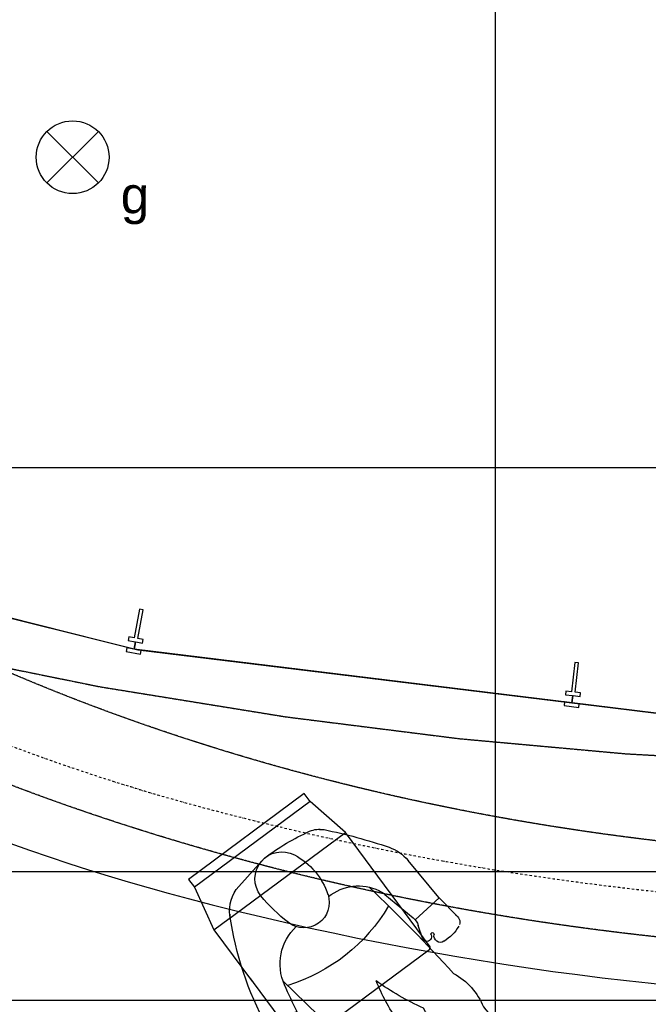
# Model space of a CAD drawing. Header units: metres. Extents: x 63115 to 703450, y -261936 to -53969.
# Tile 67 of 197: x 158338 to 160048, y -133822 to -131142. Entities that reach past the tile are written whole.
import ezdxf

# ---------------------------------------------------------------- set-up
doc = ezdxf.new("R2010")
doc.units = ezdxf.units.M
doc.set_wipeout_variables(frame=1)
doc.linetypes.add('DASHDOT2', pattern=[12.7, 6.35, -3.175, 0, -3.175])
doc.linetypes.add('DASHED', pattern=[0.75, 0.5, -0.25])
doc.layers.get('0').update_dxf_attribs({"true_color": 0x83b7c5})
doc.layers.add('_00_GO', color=7, linetype='Continuous', true_color=0x36c9b3, transparency=0.8)
doc.layers.add('_00_VO', color=7, linetype='Continuous', true_color=0x3c40c3, transparency=0.8)
for name, color, linetype in [('_01-STRAMIENEN', 253, 'DASHDOT2'), ('_03-PROJECTION', 1, 'Continuous'), ('_04-HIDDEN', 7, 'DASHED'), ('_07Electra', 8, 'Continuous'), ('_07Mensen', 8, 'Continuous'), ('_09hatchMask', 7, 'Continuous'), ('_11-BLOCKS', 7, 'Continuous'), ('Make2D visible lines', 1, 'Continuous')]:
    doc.layers.add(name, color=color, linetype=linetype)
doc.layers.add('_01Hulplijnen', color=6, linetype='Continuous', plot=False)
doc.styles.add('NIO 1_50 klein', font='arial.ttf', dxfattribs={"height": 100})

# ---------------------------------------------------------------- blocks, each defined once
blk = doc.blocks.new('*U244')
at = {"layer": '_01-STRAMIENEN'}
for points in [[(-1300, 5487.4), (-1300, -4768.6)], [(-7899.8, -1950), (6883.2, -1950)], [(-7899.8, -3050), (6883.2, -3050)], [(-7899.8, -3400), (6883.2, -3400)]]:
    blk.add_lwpolyline(points, dxfattribs=at)
blk.add_lwpolyline([(-5100, 0, 0.145418), (-4780.8, -1074.2, 0.10717), (-3648.9, -2193.2, 0.077335), (-2072, -2881.9, 0.064439), (0, -3150, 0.064439), (2072, -2881.9, 0.077335), (3648.9, -2193.2, 0.10717), (4780.8, -1074.2, 0.145418), (5100, 0, 0.145418), (4780.8, 1074.2, 0.10717), (3648.9, 2193.2, 0.077335), (2072, 2881.9, 0.064439), (0, 3150, 0.064439), (-2072, 2881.9, 0.077335), (-3648.9, 2193.2, 0.10717), (-4780.8, 1074.2, 0.145418)], format="xyb", close=True, dxfattribs=at)
at = {"layer": '_01Hulplijnen'}
for points in [[(-1300, 5487.4), (-1300, -4768.6)], [(-7899.8, -1950), (6883.2, -1950)], [(-7899.8, -3050), (6883.2, -3050)], [(-7899.8, -3400), (6883.2, -3400)]]:
    blk.add_lwpolyline(points, dxfattribs=at)
blk.add_lwpolyline([(-5350, 0, 0.145418), (-4990.3, -1210.7, 0.10717), (-3783, -2404.2, 0.077335), (-2135.6, -3123.6, 0.064439), (0, -3400, 0.064439), (2135.6, -3123.6, 0.077335), (3783, -2404.2, 0.10717), (4990.3, -1210.7, 0.145418), (5350, 0, 0.145418), (4990.3, 1210.7, 0.10717), (3783, 2404.2, 0.077335), (2135.6, 3123.6, 0.064439), (0, 3400, 0.064439), (-2135.6, 3123.6, 0.077335), (-3783, 2404.2, 0.10717), (-4990.3, 1210.7, 0.145418)], format="xyb", close=True, dxfattribs=at)
blk = doc.blocks.new('*U61')
at = {"color": 255}
blk.add_wipeout([(-435.4, -317.6), (-435.4, -317.6), (-338.2, -303.4), (-52.5, -176), (-9.9, -104.9), (-0.7, -14.7), (-28.1, 138.7), (-51.1, 170.6), (-205.6, 269.3), (-266.7, 283.6), (-399.2, 278), (-478.9, 279.2), (-490.4, 269.8), (-495.6, 207.9), (-495.6, 193.6), (-476.3, 193.6), (-459.5, 201.1), (-468.8, 184.7), (-462.6, 167), (-707.7, 165.6), (-865.6, 145.7), (-922, 144.4), (-986.6, 114.3), (-989.7, 88.6), (-964, 61), (-848.6, 52.2), (-682.1, 37.2), (-591.8, 44.2), (-456.3, 2.1), (-601.8, -35.7), (-743.8, -49.9), (-813.4, -52), (-832.3, -67.4), (-829.5, -98.2), (-797.2, -127.7), (-722.9, -154.5), (-584.3, -161.4), (-408.1, -182), (-292.5, -189), (-441.4, -233.7), (-465.9, -252.1), (-463.3, -291.5), (-446.7, -316)], dxfattribs=at).dxf.layer = '_09hatchMask'
at = {"layer": '_07Mensen', "linetype": 'Continuous', "lineweight": -3}
for p, q in [((-398, 278), (-471.3, 280.4)), ((-399.2, 189.2), (-399.2, 278)), ((-398, 278), (-266.7, 283.6)), ((-292.7, 174.7), (-391.5, 188.8)), ((-450, 170.3), (-416.8, 185.2)), ((-9.9, -104.9), (-0.3, -11.6)), ((-683.3, -45.7), (-570.7, -30.7)), ((-803.6, -122.3), (-828.2, -92.8)), ((-280.4, -188.7), (-463.6, -177.4)), ((-338.2, -303.4), (-367.9, -216.6)), ((-454.1, -307.5), (-466.3, -278.1)), ((-373.4, -305.9), (-435.4, -317.6))]:
    blk.add_line(p, q, dxfattribs=at)
for centre, radius, start, end in [((-472, 259.1), 21.3, 67.9456, 149.8995), ((-261.7, 167.5), 116.2, 61.1608, 92.4533), ((-886.7, -967.5), 1411.9, 53.7146, 61.1608), ((-372.7, 229.6), 124.9, 163.4647, 190.0284), ((-478.1, 211), 17.8, 190.0284, 323.172), ((-455.1, 181.7), 12.5, 108.1438, 294.1692), ((-460.3, 197.7), 4.35, 288.1438, 143.172), ((-398, 143.2), 46, 81.8672, 114.1692), ((-673.8, -532.6), 700.2, 92.1477, 105.1225), ((-637.3, 1.2), 177.4, 70.5201, 110.6893), ((-577.2, -4251.4), 4419.8, 85.746, 90.013), ((141, 18.3), 485.6, 162.9037, 205.0897), ((-303.8, 96.7), 78.8, 67.996, 81.8672), ((-322.1, 51.4), 127.7, 2.5919, 67.996), ((-88.8, 119.2), 63.7, 17.8189, 53.7146), ((-895.9, 20.5), 129.1, 72.1834, 132.213), ((-747.3, 120.6), 93.5, 162.7103, 231.5682), ((-636.7, -56.9), 639.3, 5.1051, 17.8189), ((-967.4, 99.2), 22.8, 132.213, 213.1157), ((-929.8, 123.7), 67.6, 213.1157, 237.7222), ((-891.4, 200.8), 153.6, 240.9786, 284.006), ((-871.5, 120.9), 71.2, 284.006, 290.5932), ((-789.5, 269.5), 222.7, 255.1843, 265.7938), ((-160.9, -3.1), 69.1, 114.1553, 259.5461), ((-112.5, -111.1), 187.3, 69.8792, 114.1553), ((-73.3, -4.1), 73.4, 273.5364, 69.8792), ((-1185, -5108.2), 5169.6, 84.4325, 85.7938), ((-658.3, 295), 259.2, 264.4325, 284.6136), ((-288.1, 753.7), 772.2, 246.7547, 257.7894), ((-644.1, 519.8), 555.3, 277.5928, 290.2978), ((-808.3, -76.2), 25.9, 107.703, 219.7863), ((-769.8, -197), 152.7, 70.2987, 107.703), ((-653.7, -267.2), 223.5, 97.5928, 106.7902), ((-595.5, -80.7), 113.9, 164.2197, 216.8672), ((-510.3, -79.3), 99.9, 153.3707, 238.5667), ((-335.6, -60.2), 139.9, 288.1579, 358.9498), ((-95.3, 352.2), 430.4, 259.5461, 273.5364), ((-107.3, -94.9), 98, 304.0645, 354.1249), ((-736.6, -66.5), 87.2, 219.7863, 278.7922), ((-671.4, -488.1), 339.4, 76.4942, 98.7922), ((-417.3, 569.7), 748.5, 256.4942, 266.4529), ((-554.6, 566.6), 896.5, 283.7512, 304.0645), ((-1076.2, 2198), 2516.4, 284.4905, 288.1579), ((-439.2, -266.8), 29.4, 104.4905, 202.5678), ((-438.5, -301.1), 16.9, 202.5678, 280.745), ((-362.9, -361.3), 56.4, 84.0008, 100.745), ((-352.3, -260.1), 45.4, 264.0008, 283.7512)]:
    blk.add_arc(centre, radius, start, end, dxfattribs=at)
blk = doc.blocks.new('bureaustoel')
at = {"layer": '_03-PROJECTION', "color": 251, "linetype": 'Continuous', "lineweight": -3}
for p, q in [((0.1959, -0.027), (-0.1959, -0.027)), ((-0.2227, -0.1514), (0.223, -0.1514))]:
    blk.add_line(p, q, dxfattribs=at)
at = {"layer": '_03-PROJECTION', "color": 251, "linetype": 'Continuous', "lineweight": -3, "flags": 128}
blk.add_lwpolyline([(0.223, -0.539), (0.223, -0.1514), (0.1959, -0.027), (0.1959, 0.0002), (-0.1959, -0.0002), (-0.1959, -0.027), (-0.2227, -0.1514), (-0.2227, -0.539), (-0.218, -0.5436), (0.2184, -0.5436), (0.223, -0.539)], close=True, dxfattribs=at)
blk = doc.blocks.new('*U198')
at = {"layer": '_01Hulplijnen'}
blk.add_lwpolyline([(-1300, -766), (-1300, -4752.8)], dxfattribs=at)
at = {"layer": '_03-PROJECTION'}
blk.add_ellipse((0, 0), major_axis=(-6500, 0), ratio=0.638462, start_param=0.463296, end_param=2.678297, dxfattribs=at)
blk = doc.blocks.new('pui_nieuw')
at = {"layer": 'Make2D visible lines'}
for points in [[(-2282.2, -2444.6), (-3155.5, -2226.9)], [(-2267.7, -2335.6), (-2282.3, -2414.2)], [(-2272.5, -2416), (-2257.9, -2337.4)], [(-2257.9, -2337.4), (-2267.7, -2335.6)], [(-2297.1, -2411.5), (-2298.9, -2421.3)], [(-2282.3, -2414.2), (-2297.1, -2411.5)], [(-2298.9, -2421.3), (-2280.2, -2424.8)], [(-2280.2, -2424.8), (-2283.8, -2444.4)], [(-2281.9, -2444.8), (-2278.2, -2425.1)], [(-2278.2, -2425.1), (-2259.5, -2428.6)], [(-2257.7, -2418.8), (-2272.5, -2416)], [(-2259.5, -2428.6), (-2257.7, -2418.8)], [(-2302.5, -2441), (-2304.3, -2450.8)], [(-2304.3, -2450.8), (-2265, -2458.1)], [(-2283.8, -2444.4), (-2302.5, -2441)], [(-1091.2, -2590.9), (-2282.2, -2444.6)], [(-2263.2, -2448.3), (-2281.9, -2444.8)], [(-2265, -2458.1), (-2263.2, -2448.3)], [(-1083.4, -2481.1), (-1093.1, -2560.5)], [(-1073.4, -2482.3), (-1083.4, -2481.1)], [(-1083.2, -2561.7), (-1073.4, -2482.3)], [(-1108, -2558.7), (-1109.2, -2568.6)], [(-1109.2, -2568.6), (-1090.4, -2570.9)], [(-1093.1, -2560.5), (-1108, -2558.7)], [(-1090.4, -2570.9), (-1092.8, -2590.7)], [(-1090.8, -2591), (-1088.4, -2571.1)], [(-1088.4, -2571.1), (-1069.5, -2573.5)], [(-1068.3, -2563.5), (-1083.2, -2561.7)], [(-1069.5, -2573.5), (-1068.3, -2563.5)], [(-1111.7, -2588.4), (-1112.9, -2598.4)], [(-1112.9, -2598.4), (-1073.2, -2603.2)], [(-1092.8, -2590.7), (-1111.7, -2588.4)], [(0, -2724.9), (-1091.2, -2590.9)], [(-1071.9, -2593.3), (-1090.8, -2591)], [(-1073.2, -2603.2), (-1071.9, -2593.3)]]:
    blk.add_lwpolyline(points, dxfattribs=at)
blk = doc.blocks.new('069 lichtpunt plafond')
for points in [[(-70, 70), (70, -70)], [(70, 70), (-70, -70)]]:
    blk.add_lwpolyline(points)
blk.add_circle((0, 0), 99)

msp = doc.modelspace()

# ---------------------------------------------------------------- linework, layer by layer
at = {"layer": '_00_GO'}
msp.add_lwpolyline([(160930.8, -133135.3), (163213.7, -132855.4), (164081.8, -132635.6), (165014.2, -132263.3), (164969.3, -132162.8), (165899, -131773.7), (166331.2, -131922.2, 0.150859), (166825.4, -130410.6), (162201, -130410.6), (159662.6, -130410.6), (155038.3, -130410.6, 0.152713), (155535, -131921.3), (155964.6, -131773.7), (156894.3, -132162.8), (156849.5, -132263.1), (157781.8, -132635.6), (158648, -132854.8)], format="xyb", close=True, dxfattribs=at)
at = {"layer": '_00_VO'}
msp.add_lwpolyline([(160931.8, -133135.2), (163213.7, -132855.4), (164081.8, -132635.6, 0.080579), (164808.8, -132139.5), (164966.5, -131975.3, 0.193751), (165651, -130410.6), (162201, -130410.6), (159662.6, -130410.6), (156212.9, -130410.6, 0.260303), (157727.2, -132634.6), (158181.8, -132738.6), (158659.3, -132857.1)], format="xyb", close=True, dxfattribs=at)
at = {"layer": '_03-PROJECTION'}
msp.add_ellipse((160931.8, -130410.6), major_axis=(-6500, 0), ratio=0.638462, start_param=0.531155, end_param=2.601165, dxfattribs=at)
at = {"layer": '_04-HIDDEN', "ltscale": 2}
msp.add_lwpolyline([(157218.9, -132686.3), (158556.9, -132957.7), (159062.6, -133039.5), (159533.7, -133098.8), (159987.3, -133140), (160430.5, -133164.8)], dxfattribs=at)
msp.add_ellipse((160931.9, -130410.6), major_axis=(-4719, 0), ratio=0.639228, dxfattribs=at)

# ---------------------------------------------------------------- block references
at = {"layer": '_03-PROJECTION'}
msp.add_blockref('pui_nieuw', (160931.8, -130410.6), dxfattribs=at)
at = {"layer": '_07Electra'}
msp.add_blockref('069 lichtpunt plafond', (158481.8, -131516.1), dxfattribs=at)

# ---------------------------------------------------------------- texts
at = {"layer": '_07Electra', "insert": (158612.6, -131569.1), "char_height": 100, "attachment_point": 1, "style": 'NIO 1_50 klein'}
msp.add_mtext_dynamic_manual_height_columns('g', width=117.747, gutter_width=1, heights=[0], dxfattribs=at)

# ---------------------------------------------------------------- next in the draw order: block references
at = {"layer": '_11-BLOCKS', "xscale": -1, "rotation": 312.2393751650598}
msp.add_blockref('*U61', (159005, -133423.4), dxfattribs=at)

# ---------------------------------------------------------------- next in the draw order: linework, layer by layer
at = {"layer": '_04-HIDDEN', "ltscale": 2}
msp.add_ellipse((160932.1, -130410.6), major_axis=(-5121.8, 0), ratio=0.639243, dxfattribs=at)

# ---------------------------------------------------------------- next in the draw order: block references
at = {"layer": '_03-PROJECTION'}
for name in ['*U244', '*U198']:
    msp.add_blockref(name, (160931.8, -130410.6), dxfattribs=at)
at = {"layer": '_11-BLOCKS', "xscale": 999.9999999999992, "yscale": 999.9999999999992, "zscale": 999.9999999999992, "rotation": 36.55477183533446}
msp.add_blockref('bureaustoel', (158954.7, -133365.1), dxfattribs=at)

doc.saveas('drawing.dxf')
